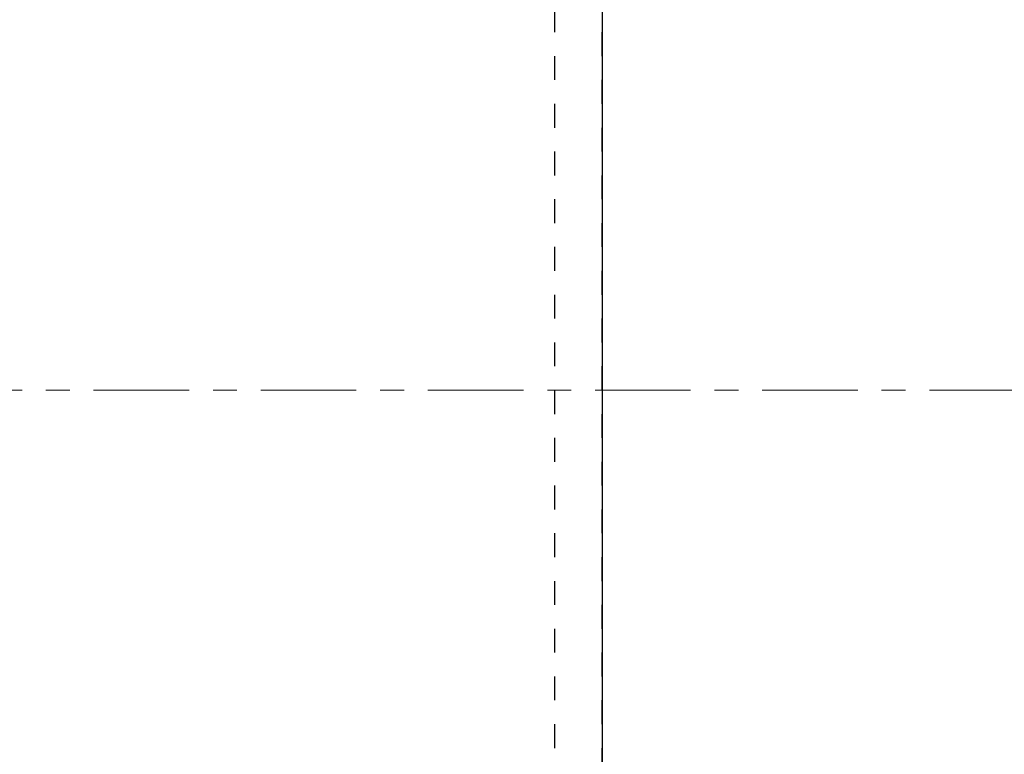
# Model space of a CAD drawing. Header units: metres. Extents: x -38 to 93, y -15 to 21.
# Tile 92 of 256: x 36.26 to 40.38, y 11.27 to 14.35. Entities that reach past the tile are written whole.
import ezdxf

# ---------------------------------------------------------------- set-up
doc = ezdxf.new("R2010")
doc.units = ezdxf.units.M
for name, pattern in [('______11', [0.5, 0.4, -0.05, 0, -0.05]), ('______2', [0.0405, 0.03, -0.0105]), ('______5', [1.1, 0.8, -0.1, 0.1, -0.1])]:
    doc.linetypes.add(name, pattern=pattern)
doc.layers.add('XR$1$Осевая линия (1)', color=7, linetype='______5', lineweight=13)
doc.layers.add('XR$4$Перекрытие (1)', color=7, linetype='Continuous', lineweight=35)
doc.layers.add('XR$6$Стена_ бетон несущ.', color=7, linetype='Continuous', lineweight=70, true_color=0xb4b496)

msp = doc.modelspace()

# ---------------------------------------------------------------- linework, layer by layer
at = {"layer": 'XR$1$Осевая линия (1)', "color": 253, "linetype": '______11', "lineweight": 13, "true_color": 0xa0a0a0, "transparency": 33554687}
for p, q in [((38.7, 8.34), (38.7, 19.78)), ((-2.63, 12.8), (62.6, 12.8))]:
    msp.add_line(p, q, dxfattribs=at)
at = {"layer": 'XR$4$Перекрытие (1)', "color": 7, "linetype": 'Continuous', "lineweight": 25, "transparency": 33554687}
msp.add_line((38.7, 16.4002), (38.7, 9.0002), dxfattribs=at)
at = {"layer": 'XR$6$Стена_ бетон несущ.', "color": 253, "linetype": '______2', "lineweight": -3, "true_color": 0xa0a0a0, "transparency": 33554687}
for p, q in [((38.5, 16.4), (38.5, 10.6)), ((38.7, 9), (38.7, 16.1693))]:
    msp.add_line(p, q, dxfattribs=at)

doc.saveas('drawing.dxf')
